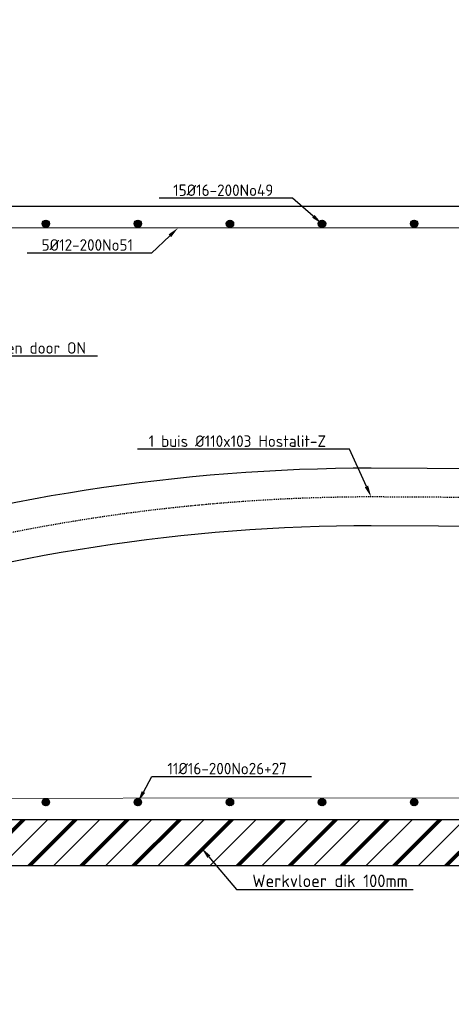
# Model space of a CAD drawing. Header units: millimetres. Extents: x -8028558 to 327273, y -63352 to 83293.
# Tile 43 of 195: x 2553 to 3490, y -8793 to -6653. Entities that reach past the tile are written whole.
import ezdxf
from ezdxf import colors
from ezdxf.entities.mleader import LeaderData, LeaderLine
from ezdxf.math import Vec2, Vec3

# ---------------------------------------------------------------- set-up
doc = ezdxf.new("R2010")
doc.units = ezdxf.units.MM
doc.linetypes.add('NLCS-HIDDEN', pattern=[4, 2, -2])
for name, color, linetype, lineweight in [('B-CO-BC-BETONVORM-AD', 252, 'Continuous', 18), ('B-CO-BC-BETONVORM-GD', 90, 'Continuous', 25), ('B-CO-BC-WAPENING-G', 170, 'Continuous', 18), ('B-CO-BC-WAPENING-GD', 130, 'Continuous', 25), ('B-CO-KL-OVERIG_MANTELBUIS - CENTREERLIJN-GD', 8, 'NLCS-HIDDEN', 25), ('B-CO-KL-OVERIG_MANTELBUIS-GD', 8, 'Continuous', 25), ('B-CO-SC-STAALVORM-A', 252, 'Continuous', 18), ('X-XX-AL-VERWIJZING-T25', 7, 'Continuous', 25)]:
    doc.layers.add(name, color=color, linetype=linetype, lineweight=lineweight)
doc.styles.add('NLCS-ISO-MM10-T25', font='NLCS-ISO.ttf', dxfattribs={"height": 25})

msp = doc.modelspace()

# ---------------------------------------------------------------- hatches: boundary and pattern name
at = {"layer": 'B-CO-BC-BETONVORM-AD'}
h = msp.add_hatch(dxfattribs=at)
h.set_pattern_fill('ACO-BETON_ONGEWAPEND-SODMM', color=256, scale=10, pattern_type=2)
h.set_pattern_definition([(45, (29559.305, 0), (-56.56854, 56.56854), []), (45, (29559.305, 48.57), (-56.56854, 56.56854), []), (45, (29559.305, 50.57), (-56.56854, 56.56854), []), (45, (29559.305, 52.57), (-56.56854, 56.56854), []), (45, (29559.305, 54.57), (-56.56854, 56.56854), []), (45, (29559.305, 56.57), (-56.56854, 56.56854), [])])
h.paths.add_polyline_path([(4047.5, -8391.1), (1847.5, -8391.1), (1847.5, -8491.1), (4047.5, -8491.1)])
edge = h.paths.add_edge_path()
edge.add_line((1127.5, -8438), (1127.5, -8512.7))
edge.add_line((1127.5, -8512.7), (1127.5, -8587.9))
at = {"layer": 'B-CO-SC-STAALVORM-A'}
h = msp.add_hatch(dxfattribs=at)
h.set_pattern_fill('ACO-STAAL', color=256, pattern_type=2)
h.set_pattern_definition([(45, (30016.9368, 935.9505), (-2.8284271, 2.8284271), []), (45, (30016.9368, 938.379), (-2.8284271, 2.8284271), []), (45, (30016.9368, 938.479), (-2.8284271, 2.8284271), []), (45, (30016.9368, 938.579), (-2.8284271, 2.8284271), [])])
h.paths.add_polyline_path([(2617.4, -7096.1, 1), (2601.4, -7096.1, 1)])
h = msp.add_hatch(dxfattribs=at)
h.set_pattern_fill('ACO-STAAL', color=256, pattern_type=2)
h.set_pattern_definition([(45, (30216.9368, 935.9505), (-2.8284271, 2.8284271), []), (45, (30216.9368, 938.379), (-2.8284271, 2.8284271), []), (45, (30216.9368, 938.479), (-2.8284271, 2.8284271), []), (45, (30216.9368, 938.579), (-2.8284271, 2.8284271), [])])
h.paths.add_polyline_path([(2817.4, -7096.1, 1), (2801.4, -7096.1, 1)])
h = msp.add_hatch(dxfattribs=at)
h.set_pattern_fill('ACO-STAAL', color=256, pattern_type=2)
h.set_pattern_definition([(45, (30416.9368, 935.9505), (-2.8284271, 2.8284271), []), (45, (30416.9368, 938.379), (-2.8284271, 2.8284271), []), (45, (30416.9368, 938.479), (-2.8284271, 2.8284271), []), (45, (30416.9368, 938.579), (-2.8284271, 2.8284271), [])])
h.paths.add_polyline_path([(3017.4, -7096.1, 1), (3001.4, -7096.1, 1)])
h = msp.add_hatch(dxfattribs=at)
h.set_pattern_fill('ACO-STAAL', color=256, pattern_type=2)
h.set_pattern_definition([(45, (30616.9368, 935.9505), (-2.8284271, 2.8284271), []), (45, (30616.9368, 938.379), (-2.8284271, 2.8284271), []), (45, (30616.9368, 938.479), (-2.8284271, 2.8284271), []), (45, (30616.9368, 938.579), (-2.8284271, 2.8284271), [])])
h.paths.add_polyline_path([(3217.4, -7096.1, 1), (3201.4, -7096.1, 1)])
h = msp.add_hatch(dxfattribs=at)
h.set_pattern_fill('ACO-STAAL', color=256, pattern_type=2)
h.set_pattern_definition([(45, (30816.9368, 935.9505), (-2.8284271, 2.8284271), []), (45, (30816.9368, 938.379), (-2.8284271, 2.8284271), []), (45, (30816.9368, 938.479), (-2.8284271, 2.8284271), []), (45, (30816.9368, 938.579), (-2.8284271, 2.8284271), [])])
h.paths.add_polyline_path([(3417.4, -7096.1, 1), (3401.4, -7096.1, 1)])
h = msp.add_hatch(dxfattribs=at)
h.set_pattern_fill('ACO-STAAL', color=256, pattern_type=2)
h.set_pattern_definition([(45, (30016.9368, -321.051), (-2.8284271, 2.8284271), []), (45, (30016.9368, -318.6227), (-2.8284271, 2.8284271), []), (45, (30016.9368, -318.5227), (-2.8284271, 2.8284271), []), (45, (30016.9368, -318.4227), (-2.8284271, 2.8284271), [])])
h.paths.add_polyline_path([(2617.4, -8353.1, 1), (2601.4, -8353.1, 1)])
h = msp.add_hatch(dxfattribs=at)
h.set_pattern_fill('ACO-STAAL', color=256, pattern_type=2)
h.set_pattern_definition([(45, (30216.9368, -321.051), (-2.8284271, 2.8284271), []), (45, (30216.9368, -318.6227), (-2.8284271, 2.8284271), []), (45, (30216.9368, -318.5227), (-2.8284271, 2.8284271), []), (45, (30216.9368, -318.4227), (-2.8284271, 2.8284271), [])])
h.paths.add_polyline_path([(2817.4, -8353.1, 1), (2801.4, -8353.1, 1)])
h = msp.add_hatch(dxfattribs=at)
h.set_pattern_fill('ACO-STAAL', color=256, pattern_type=2)
h.set_pattern_definition([(45, (30416.9368, -321.051), (-2.8284271, 2.8284271), []), (45, (30416.9368, -318.6227), (-2.8284271, 2.8284271), []), (45, (30416.9368, -318.5227), (-2.8284271, 2.8284271), []), (45, (30416.9368, -318.4227), (-2.8284271, 2.8284271), [])])
h.paths.add_polyline_path([(3017.4, -8353.1, 1), (3001.4, -8353.1, 1)])
h = msp.add_hatch(dxfattribs=at)
h.set_pattern_fill('ACO-STAAL', color=256, pattern_type=2)
h.set_pattern_definition([(45, (30616.9368, -321.051), (-2.8284271, 2.8284271), []), (45, (30616.9368, -318.6227), (-2.8284271, 2.8284271), []), (45, (30616.9368, -318.5227), (-2.8284271, 2.8284271), []), (45, (30616.9368, -318.4227), (-2.8284271, 2.8284271), [])])
h.paths.add_polyline_path([(3217.4, -8353.1, 1), (3201.4, -8353.1, 1)])
h = msp.add_hatch(dxfattribs=at)
h.set_pattern_fill('ACO-STAAL', color=256, pattern_type=2)
h.set_pattern_definition([(45, (30816.9368, -321.051), (-2.8284271, 2.8284271), []), (45, (30816.9368, -318.6227), (-2.8284271, 2.8284271), []), (45, (30816.9368, -318.5227), (-2.8284271, 2.8284271), []), (45, (30816.9368, -318.4227), (-2.8284271, 2.8284271), [])])
h.paths.add_polyline_path([(3417.4, -8353.1, 1), (3401.4, -8353.1, 1)])

# ---------------------------------------------------------------- linework, layer by layer
at = {"layer": 'B-CO-BC-BETONVORM-GD', "flags": 128}
for points in [[(1067.2, -7058.1), (3989.5, -7058.1), (4047.5, -7116.1), (4047.5, -7156.1)], [(1847.5, -8391.1), (4047.5, -8391.1)], [(1847.5, -8491.1), (4047.5, -8491.1)]]:
    msp.add_lwpolyline(points, dxfattribs=at)
at = {"layer": 'B-CO-BC-WAPENING-G', "flags": 128}
for points in [[(3989.4, -7105), (1086.4, -7105)], [(4017.5, -8343.7), (1536.1, -8345.1)]]:
    msp.add_lwpolyline(points, dxfattribs=at)
at = {"layer": 'B-CO-BC-WAPENING-GD'}
for centre in [(2609.4, -7096.1), (2809.4, -7096.1), (3009.4, -7096.1), (3209.4, -7096.1), (3409.4, -7096.1), (2609.4, -8353.1), (2809.4, -8353.1), (3009.4, -8353.1), (3209.4, -8353.1), (3409.4, -8353.1)]:
    msp.add_circle(centre, 8, dxfattribs=at)
at = {"layer": 'B-CO-KL-OVERIG_MANTELBUIS - CENTREERLIJN-GD', "flags": 128}
msp.add_lwpolyline([(4047.5, -7694), (3316.3, -7689.8, 0.156653), (966.9, -8448.3)], format="xyb", dxfattribs=at)
at = {"layer": 'B-CO-KL-OVERIG_MANTELBUIS-GD', "flags": 128}
for points in [[(4047.8, -7631.5), (3316.4, -7627.3, 0.152435), (985.8, -8358.4, 0.156667)], [(4047.1, -7756.5), (3316.1, -7752.3, 0.152142), (1060.4, -8458.8, 0.156638)]]:
    msp.add_lwpolyline(points, format="xyb", dxfattribs=at)

# ---------------------------------------------------------------- leaders
at = {"layer": 'X-XX-AL-VERWIJZING-T25'}
ml = msp.add_multileader_mtext('Standard', dxfattribs=at)
ml.set_content('Merk B', color=256, style='NLCS-ISO-MM10-T25')
ml.set_leader_properties(color=256, linetype='ByLayer', lineweight=-1)
ml.build(insert=Vec2(0, 0))
ml.multileader.update_dxf_attribs({"text_left_attachment_type": 5, "text_right_attachment_type": 5, "dogleg_length": 25, "arrow_head_size": 25})
ctx = ml.context
ctx.base_point, ctx.char_height, ctx.arrow_head_size, ctx.landing_gap_size, ctx.plane_origin = Vec3(137517.8, -36029.7), 25, 25, 9, Vec3(137783.2, -36013.1)
ctx.left_attachment, ctx.right_attachment = 5, 5
notes = []
notes.append((ctx, [(0, (0, 0, 0), (0, 0), (1, 0), 1, [])]))
ctx.mtext.insert, ctx.mtext.flow_direction = Vec3(137526.8, -35999.7), 5
ml = msp.add_multileader_mtext('Standard', dxfattribs=at)
ml.set_content('15Ø16-200No49', color=256, style='NLCS-ISO-MM10-T25')
ml.set_leader_properties(color=256, linetype='ByLayer', lineweight=-1)
ml.build(insert=Vec2(0, 0))
ml.multileader.update_dxf_attribs({"text_left_attachment_type": 5, "text_right_attachment_type": 5, "dogleg_length": 25, "arrow_head_size": 25})
ctx = ml.context
ctx.base_point, ctx.char_height, ctx.arrow_head_size, ctx.landing_gap_size, ctx.plane_origin = Vec3(2877.1, -7040.7), 25, 25, 9, Vec3(3171, -6923.3)
ctx.left_attachment, ctx.right_attachment = 5, 5
notes.append((ctx, [(1, (1, 1, 0), (3145.1, -7040.7), (-1, 0), 25, [(0, [(3209.4, -7096.1)], 0, [])])]))
ctx.mtext.insert, ctx.mtext.flow_direction = Vec3(2886.1, -7010.7), 5
ml = msp.add_multileader_mtext('Standard', dxfattribs=at)
ml.set_content('5Ø12-200No51', color=256, style='NLCS-ISO-MM10-T25')
ml.set_leader_properties(color=256, linetype='ByLayer', lineweight=-1)
ml.build(insert=Vec2(0, 0))
ml.multileader.update_dxf_attribs({"text_left_attachment_type": 5, "text_right_attachment_type": 5, "dogleg_length": 25, "arrow_head_size": 25})
ctx = ml.context
ctx.base_point, ctx.char_height, ctx.arrow_head_size, ctx.landing_gap_size, ctx.plane_origin = Vec3(2591.3, -7159.7), 25, 25, 9, Vec3(2776.7, -6932.1)
ctx.left_attachment, ctx.right_attachment = 5, 5
notes.append((ctx, [(1, (1, 1, 0), (2839.3, -7159.7), (-1, 0), 25, [(0, [(2896.9, -7105)], 0, [])])]))
ctx.mtext.insert, ctx.mtext.flow_direction = Vec3(2600.3, -7129.7), 5
ml = msp.add_multileader_mtext('Standard', dxfattribs=at)
ml.set_content('Wapeningsconfiguratie\\Ponbekend, in het werk te verifiëren door ON', color=256, style='NLCS-ISO-MM10-T25')
ml.set_leader_properties(color=256, linetype='ByLayer', lineweight=-1)
ml.build(insert=Vec2(0, 0))
ml.multileader.update_dxf_attribs({"text_left_attachment_type": 5, "text_right_attachment_type": 5, "dogleg_length": 25, "arrow_head_size": 25})
ctx = ml.context
ctx.base_point, ctx.char_height, ctx.arrow_head_size, ctx.landing_gap_size, ctx.plane_origin = Vec3(2011.4, -7383.4), 25, 25, 9, Vec3(1744.6, -7362.2)
ctx.left_attachment, ctx.right_attachment = 5, 5
notes.append((ctx, [(0, (1, 1, 0), (1986.4, -7383.4), (1, 0), 25, [(0, [(1805.2, -7383.4)], 0, [])])]))
ctx.mtext.insert, ctx.mtext.flow_direction = Vec3(2020.4, -7311.8), 5
ml = msp.add_multileader_mtext('Standard', dxfattribs=at)
ml.set_content('1 buis Ø110x103 Hostalit-Z', color=256, style='NLCS-ISO-MM10-T25')
ml.set_leader_properties(color=256, linetype='ByLayer', lineweight=-1)
ml.build(insert=Vec2(0, 0))
ml.multileader.update_dxf_attribs({"text_left_attachment_type": 5, "text_right_attachment_type": 5, "dogleg_length": 25, "arrow_head_size": 25})
ctx = ml.context
ctx.base_point, ctx.char_height, ctx.arrow_head_size, ctx.landing_gap_size, ctx.plane_origin = Vec3(2823.8, -7586.1), 25, 25, 9, Vec3(3376.9, -7668.5)
ctx.left_attachment, ctx.right_attachment = 5, 5
notes.append((ctx, [(0, (1, 1, 0), (3269.3, -7586.1), (-1, 0), 25, [(0, [(3316.3, -7689.8)], 0, [])])]))
ctx.mtext.insert, ctx.mtext.flow_direction = Vec3(2832.8, -7556.1), 5
ml = msp.add_multileader_mtext('Standard', dxfattribs=at)
ml.set_content('11Ø16-200No26+27', color=256, style='NLCS-ISO-MM10-T25')
ml.set_leader_properties(color=256, linetype='ByLayer', lineweight=-1)
ml.build(insert=Vec2(0, 0))
ml.multileader.update_dxf_attribs({"text_left_attachment_type": 5, "text_right_attachment_type": 5, "dogleg_length": 25, "arrow_head_size": 25})
ctx = ml.context
ctx.base_point, ctx.char_height, ctx.arrow_head_size, ctx.landing_gap_size, ctx.plane_origin = Vec3(2864.5, -8297.7), 25, 25, 9, Vec3(2771, -8180.3)
ctx.left_attachment, ctx.right_attachment = 5, 5
notes.append((ctx, [(0, (1, 1, 0), (2839.5, -8297.7), (1, 0), 25, [(0, [(2809.4, -8353.1)], 0, [])])]))
ctx.mtext.insert, ctx.mtext.flow_direction = Vec3(2873.5, -8267.7), 5
ml = msp.add_multileader_mtext('Standard', dxfattribs=at)
ml.set_content('{\\H1.08333x;Werkvloer dik 100mm}', color=256, style='NLCS-ISO-MM10-T25')
ml.set_leader_properties(color=256, linetype='ByLayer', lineweight=-1)
ml.build(insert=Vec2(0, 0))
ml.multileader.update_dxf_attribs({"text_left_attachment_type": 5, "text_right_attachment_type": 5, "dogleg_length": 25, "arrow_head_size": 25})
ctx = ml.context
ctx.base_point, ctx.char_height, ctx.arrow_head_size, ctx.landing_gap_size, ctx.plane_origin = Vec3(3049, -8543.2), 25, 25, 9, Vec3(2923.5, -8320.9)
ctx.left_attachment, ctx.right_attachment = 5, 5
notes.append((ctx, [(0, (1, 1, 0), (3024, -8543.2), (1, 0), 25, [(0, [(2947.5, -8452.7)], 0, [])])]))
ctx.mtext.insert, ctx.mtext.flow_direction = Vec3(3058, -8510.7), 5
for ctx, leaders in notes:
    for number, flags, end, landing, length, lines in leaders:
        leader = LeaderData()
        leader.index, (leader.has_last_leader_line, leader.has_dogleg_vector, leader.attachment_direction) = number, flags
        leader.last_leader_point, leader.dogleg_vector, leader.dogleg_length = Vec3(end), Vec3(landing), length
        for number, points, colour, breaks in lines:
            line = LeaderLine()
            line.index, line.vertices, line.color, line.breaks = number, Vec3.list(points), colors.encode_raw_color(colour), breaks
            leader.lines.append(line)
        ctx.leaders.append(leader)

doc.saveas('drawing.dxf')
